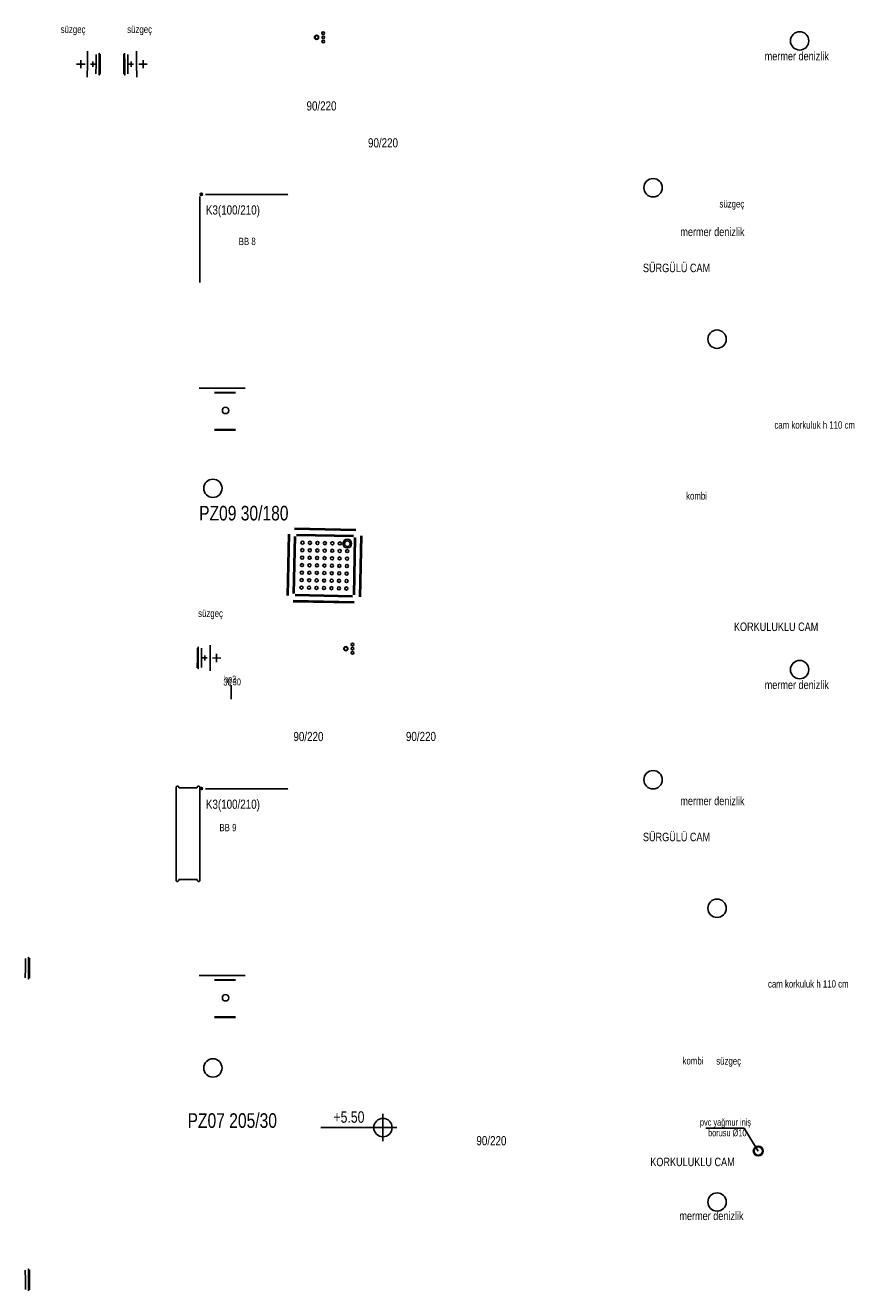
# Model space of a CAD drawing. Header units: centimetres. Extents: x 0 to 12309, y -30 to 2970.
# Tile 7 of 28: x 1646 to 2101, y 1590 to 2280. Entities that reach past the tile are written whole.
import ezdxf

# ---------------------------------------------------------------- set-up
doc = ezdxf.new("R2010")
doc.units = ezdxf.units.CM
doc.layers.add('ASN-MIMARI', color=8, linetype='Continuous')

msp = doc.modelspace()

# ---------------------------------------------------------------- linework, layer by layer
at = {"layer": 'ASN-MIMARI'}
for p, q in [((1676.65, 2258.66), (1676.66, 2260.88)), ((1680.15, 2258.64), (1680.18, 2265.7)), ((1684.92, 2263.87), (1684.9, 2258.62)), ((1686.68, 2264.56), (1686.65, 2258.61)), ((1686.67, 2264.36), (1686.82, 2264.36)), ((1687.17, 2264.01), (1687.15, 2258.61)), ((1700, 2264.01), (1700.03, 2258.61)), ((1700.5, 2264.36), (1700.35, 2264.36)), ((1700.5, 2264.56), (1700.53, 2258.61)), ((1702.25, 2263.87), (1702.28, 2258.62)), ((1707.03, 2258.64), (1706.99, 2265.7)), ((1710.53, 2258.66), (1710.52, 2260.88)), ((1678.9, 2258.65), (1674.33, 2258.67)), ((1676.65, 2258.66), (1676.63, 2256.44)), ((1680.15, 2258.64), (1680.11, 2251.58)), ((1684.36, 2258.62), (1681.81, 2258.63)), ((1683.15, 2258.63), (1683.14, 2257.23)), ((1683.15, 2258.63), (1683.15, 2260.03)), ((1684.87, 2253.37), (1684.9, 2258.62)), ((1686.62, 2252.66), (1686.65, 2258.61)), ((1687.12, 2253.21), (1687.15, 2258.61)), ((1700.05, 2253.21), (1700.03, 2258.61)), ((1700.56, 2252.66), (1700.53, 2258.61)), ((1702.3, 2253.37), (1702.28, 2258.62)), ((1702.81, 2258.62), (1705.36, 2258.63)), ((1704.03, 2258.63), (1704.02, 2260.03)), ((1704.03, 2258.63), (1704.03, 2257.23)), ((1707.03, 2258.64), (1707.06, 2251.58)), ((1708.27, 2258.65), (1712.84, 2258.67)), ((1710.53, 2258.66), (1710.54, 2256.44)), ((1686.62, 2252.86), (1686.77, 2252.86)), ((1700.56, 2252.86), (1700.41, 2252.86)), ((1741.8, 2188.04), (1741.53, 2188.04)), ((1741.53, 2187.76), (1743.13, 2187.76)), ((1741.8, 2187.49), (1741.53, 2187.49)), ((1741.53, 2139.63), (1741.53, 2186.61)), ((1742.33, 2186.96), (1742.33, 2188.56)), ((1742.84, 2187.45), (1743.18, 2187.45)), ((1742.87, 2188.01), (1743.18, 2188.01)), ((1744.13, 2187.01), (1744.18, 2187.01)), ((1744.53, 2187.66), (1789.41, 2187.66)), ((1789.81, 2187.01), (1789.76, 2187.01)), ((1766.13, 2082.05), (1741.13, 2082.05)), ((1749.53, 2079.83), (1760.91, 2079.83)), ((1749.53, 2079.53), (1760.91, 2079.53)), ((1760.91, 2059.58), (1749.53, 2059.58)), ((1760.91, 2059.28), (1749.53, 2059.28)), ((1789.05, 1969.22), (1789.75, 2002.57)), ((1789.6, 1969.2), (1790.3, 2002.56)), ((1792.4, 1970.26), (1793.06, 2001.39)), ((1792.96, 1970.25), (1793.61, 2001.37)), ((1826.49, 2004.58), (1793.14, 2005.28)), ((1826.5, 2005.13), (1793.15, 2005.83)), ((1825.31, 2001.26), (1794.18, 2001.92)), ((1825.32, 2001.82), (1794.19, 2002.47)), ((1825.2, 1969.57), (1825.85, 2000.7)), ((1825.76, 1969.56), (1826.41, 2000.68)), ((1828.51, 1968.39), (1829.21, 2001.74)), ((1829.07, 1968.37), (1829.77, 2001.73)), ((1825.66, 1965.11), (1792.31, 1965.81)), ((1825.67, 1965.66), (1792.32, 1966.37)), ((1824.62, 1968.47), (1793.49, 1969.12)), ((1824.63, 1969.02), (1793.5, 1969.68)), ((1740.16, 1940.58), (1740.13, 1935.18)), ((1740.66, 1940.93), (1740.51, 1940.93)), ((1740.66, 1941.13), (1740.63, 1935.18)), ((1742.41, 1940.42), (1742.38, 1935.17)), ((1747.13, 1935.15), (1747.17, 1942.21)), ((1750.63, 1935.13), (1750.64, 1937.35)), ((1740.11, 1929.78), (1740.13, 1935.18)), ((1740.6, 1929.23), (1740.63, 1935.18)), ((1742.36, 1929.92), (1742.38, 1935.17)), ((1742.91, 1935.17), (1745.47, 1935.15)), ((1744.13, 1935.16), (1744.14, 1936.56)), ((1744.13, 1935.16), (1744.13, 1933.76)), ((1747.13, 1935.15), (1747.1, 1928.09)), ((1748.38, 1935.14), (1752.94, 1935.12)), ((1750.63, 1935.13), (1750.62, 1932.91)), ((1740.6, 1929.43), (1740.45, 1929.43)), ((1758.6, 1920.27), (1758.59, 1912.76)), ((1728.53, 1864.9), (1729.03, 1865.4)), ((1728.53, 1813.92), (1728.53, 1864.9)), ((1729.03, 1865.4), (1729.53, 1865.4)), ((1729.53, 1865.4), (1730.03, 1864.9)), ((1730.03, 1864.9), (1730.03, 1864.41)), ((1730.03, 1864.41), (1740.03, 1864.41)), ((1740.03, 1864.9), (1740.53, 1865.4)), ((1740.03, 1864.41), (1740.03, 1864.9)), ((1740.53, 1865.4), (1741.03, 1865.4)), ((1741.03, 1865.4), (1741.53, 1864.9)), ((1741.53, 1864.9), (1741.53, 1813.92)), ((1741.8, 1864.33), (1741.53, 1864.33)), ((1741.53, 1864.05), (1743.13, 1864.05)), ((1741.8, 1863.77), (1741.53, 1863.77)), ((1741.53, 1815.92), (1741.53, 1862.9)), ((1742.33, 1863.25), (1742.33, 1864.85)), ((1742.84, 1863.74), (1743.18, 1863.74)), ((1742.87, 1864.3), (1743.18, 1864.3)), ((1744.13, 1863.3), (1744.18, 1863.3)), ((1744.53, 1863.95), (1789.41, 1863.95)), ((1789.81, 1863.3), (1789.76, 1863.3)), ((1729.03, 1813.42), (1728.53, 1813.92)), ((1729.53, 1813.42), (1729.03, 1813.42)), ((1730.03, 1813.92), (1729.53, 1813.42)), ((1740.03, 1814.41), (1730.03, 1814.41)), ((1730.03, 1814.41), (1730.03, 1813.92)), ((1740.03, 1813.92), (1740.03, 1814.41)), ((1740.53, 1813.42), (1740.03, 1813.92)), ((1741.03, 1813.42), (1740.53, 1813.42)), ((1741.53, 1813.92), (1741.03, 1813.42)), ((1648.13, 1772.13), (1648.1, 1766.18)), ((1648.13, 1771.93), (1648.28, 1771.93)), ((1648.63, 1771.57), (1648.6, 1766.17)), ((1646.32, 1760.94), (1646.35, 1766.19)), ((1646.38, 1771.43), (1646.35, 1766.19)), ((1648.07, 1760.23), (1648.1, 1766.18)), ((1648.57, 1760.77), (1648.6, 1766.17)), ((1648.07, 1760.43), (1648.22, 1760.43)), ((1766.13, 1762.13), (1741.13, 1762.13)), ((1749.53, 1759.91), (1760.91, 1759.91)), ((1749.53, 1759.61), (1760.91, 1759.61)), ((1760.91, 1739.65), (1749.53, 1739.65)), ((1760.91, 1739.35), (1749.53, 1739.35)), ((1841.31, 1686.86), (1841.31, 1671.86)), ((1848.81, 1679.36), (1807.4, 1679.36)), ((2038.27, 1678.99), (2017.33, 1678.99)), ((2045.91, 1666.58), (2038.27, 1678.99)), ((1646.32, 1601.68), (1646.35, 1596.43)), ((1648.07, 1602.39), (1648.1, 1596.44)), ((1648.07, 1602.19), (1648.22, 1602.19)), ((1648.57, 1601.84), (1648.6, 1596.44)), ((1646.38, 1591.19), (1646.35, 1596.43)), ((1648.13, 1590.49), (1648.1, 1596.44)), ((1648.63, 1591.04), (1648.6, 1596.44)), ((1648.13, 1590.69), (1648.28, 1590.69))]:
    msp.add_line(p, q, dxfattribs=at)
for centre, radius in [((1808.75, 2275.5), 0.713), ((2068.46, 2271.31), 5), ((1805.14, 2273.25), 1.15), ((1805.14, 2273.25), 0.969), ((1808.77, 2273.25), 0.713), ((1808.78, 2270.95), 0.713), ((1988.59, 2191.31), 5), ((1742.33, 2187.76), 0.6), ((1742.33, 2187.76), 0.4), ((2023.46, 2108.81), 5), ((1755.49, 2069.97), 1.73), ((1748.59, 2027.56), 5), ((1821.89, 1997.44), 2.36), ((1821.89, 1997.44), 1.53), ((1797.35, 1993.88), 0.834), ((1797.44, 1997.96), 0.834), ((1801.43, 1993.8), 0.834), ((1801.51, 1997.87), 0.834), ((1805.5, 1993.71), 0.834), ((1805.59, 1997.79), 0.834), ((1809.58, 1993.63), 0.834), ((1809.66, 1997.7), 0.834), ((1813.66, 1993.54), 0.834), ((1813.74, 1997.61), 0.834), ((1817.73, 1993.45), 0.834), ((1817.82, 1997.53), 0.834), ((1821.81, 1993.37), 0.834), ((1797.18, 1985.73), 0.834), ((1797.26, 1989.81), 0.834), ((1801.25, 1985.65), 0.834), ((1801.34, 1989.72), 0.834), ((1805.33, 1985.56), 0.834), ((1805.42, 1989.64), 0.834), ((1809.41, 1985.48), 0.834), ((1809.49, 1989.55), 0.834), ((1813.48, 1985.39), 0.834), ((1813.57, 1989.47), 0.834), ((1817.56, 1985.3), 0.834), ((1817.65, 1989.38), 0.834), ((1821.64, 1985.22), 0.834), ((1821.72, 1989.29), 0.834), ((1797.01, 1977.58), 0.834), ((1797.09, 1981.66), 0.834), ((1801.08, 1977.5), 0.834), ((1801.17, 1981.57), 0.834), ((1805.25, 1981.49), 0.834), ((1809.32, 1981.4), 0.834), ((1813.4, 1981.32), 0.834), ((1817.47, 1981.23), 0.834), ((1821.55, 1981.14), 0.834), ((1796.92, 1973.51), 0.834), ((1801, 1973.42), 0.834), ((1805.07, 1973.34), 0.834), ((1805.16, 1977.41), 0.834), ((1809.15, 1973.25), 0.834), ((1809.24, 1977.33), 0.834), ((1813.23, 1973.17), 0.834), ((1813.31, 1977.24), 0.834), ((1817.3, 1973.08), 0.834), ((1817.39, 1977.16), 0.834), ((1821.38, 1972.98), 0.834), ((1821.47, 1977.07), 0.834), ((1821.08, 1940.25), 1.15), ((1821.08, 1940.25), 0.969), ((1824.69, 1942.5), 0.713), ((1824.71, 1940.25), 0.713), ((1824.72, 1937.95), 0.713), ((2068.46, 1928.81), 5), ((1988.59, 1868.81), 5), ((1742.33, 1864.05), 0.6), ((1742.33, 1864.05), 0.4), ((2023.46, 1798.81), 5), ((1755.49, 1750.05), 1.73), ((1748.59, 1711.81), 5), ((1841.31, 1679.36), 5), ((2045.91, 1666.58), 2.7), ((2045.91, 1666.58), 2.25), ((2023.46, 1638.8), 5)]:
    msp.add_circle(centre, radius, dxfattribs=at)

# ---------------------------------------------------------------- texts
at = {"layer": 'ASN-MIMARI', "width": 0.8}
for s, height, p in [('süzgeç', 3.994, (1665.59, 2275.59)), ('süzgeç', 3.994, (1701.89, 2275.6)), ('mermer denizlik', 4.6345, (2049.43, 2260.7)), ('90/220', 5, (1799.64, 2233.38)), ('90/220', 5, (1833.16, 2213.26)), ('K3(100/210)', 5, (1744.8, 2176.71)), ('süzgeç', 3.994, (2024.76, 2180.53)), ('mermer denizlik', 4.6345, (2003.43, 2164.97)), ('BB 8', 3.994, (1762.69, 2160.08)), ('SÜRGÜLÜ CAM', 4.6345, (1983.04, 2145.32)), ('cam korkuluk h 110 cm', 3.9936, (2054.74, 2060.08)), ('kombi', 3.994, (2006.58, 2021.46)), ('PZ09 30/180', 7.9541, (1741.09, 2010.06)), ('süzgeç', 3.994, (1740.55, 1957.47)), ('KORKULUKLU CAM', 4.6345, (2032.65, 1949.84)), ('30', 3.75, (1754.32, 1920.12)), ('hp2', 3.75, (1754.66, 1921.78)), ('30', 3.75, (1759.41, 1920.24)), ('mermer denizlik', 4.6345, (2049.43, 1918.2)), ('90/220', 5, (1792.51, 1889.87)), ('90/220', 5, (1853.85, 1889.9)), ('K3(100/210)', 5, (1744.8, 1852.99)), ('mermer denizlik', 4.6345, (2003.43, 1854.97)), ('BB 9', 3.994, (1752.19, 1840.77)), ('SÜRGÜLÜ CAM', 4.6345, (1983.04, 1835.32)), ('cam korkuluk h 110 cm', 3.9936, (2051.22, 1755.63)), ('kombi', 3.994, (2004.64, 1713.71)), ('süzgeç', 3.994, (2023.01, 1713.64)), ('PZ07 205/30', 7.9541, (1734.8, 1679.2)), ('+5.50', 6.25, (1814.32, 1681.97)), ('pvc yağmur iniş', 3.75, (2014.12, 1680.39)), ('90/220', 5, (1892.27, 1669.69)), ('borusu %%c10', 3.75, (2018.55, 1674.62)), ('KORKULUKLU CAM', 4.6345, (1987.06, 1658.33)), ('mermer denizlik', 4.6345, (2002.92, 1628.95))]:
    msp.add_text(s, height=height, dxfattribs=at).set_placement(p)

doc.saveas('drawing.dxf')
